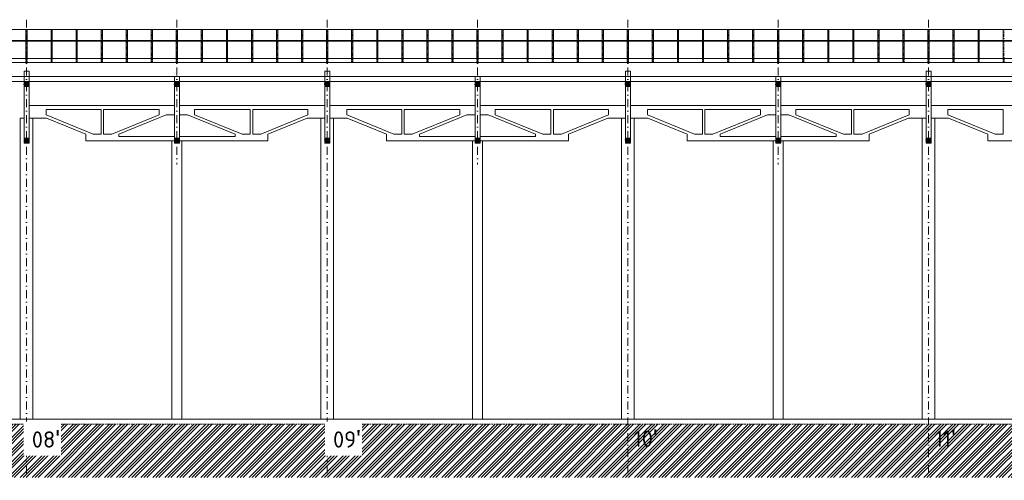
# Model space of a CAD drawing. Header units: millimetres. Extents: x -746391 to 410178, y -169697 to 100555.
# Tile 7 of 179: x -81323 to -42023, y -60278 to -41888. Entities that reach past the tile are written whole.
import ezdxf

# ---------------------------------------------------------------- set-up
doc = ezdxf.new("R2010")
doc.units = ezdxf.units.MM
for name, pattern in [('CENTERX2', [101.6, 63.5, -12.7, 12.7, -12.7]), ('DASHDOT', [25.4, 12.7, -6.35, 0, -6.35]), ('HIDDEN', [9.525, 6.35, -3.175]), ('ČÁRKOVANÁ', [19.05, 12.7, -6.35])]:
    doc.linetypes.add(name, pattern=pattern)
for name, color, linetype, lineweight in [('A99_N_kce-pohl', 9, 'Continuous', 9), ('A99_N_kce-rez-sil', 9, 'Continuous', 18), ('A99_N_sraf', 9, 'Continuous', 0), ('A99_N_txt-popis-200', 9, 'Continuous', 5), ('A99_S_kce-pohl', 9, 'Continuous', 5), ('A99_S_kce-rez-sil', 9, 'Continuous', 15), ('A99_S_osy', 9, 'CENTERX2', 5), ('A99_S_sloupy', 9, 'Continuous', 5), ('A99_S_sraf', 9, 'Continuous', 9)]:
    doc.layers.add(name, color=color, linetype=linetype, lineweight=lineweight)
doc.styles.add('ad_popis 100', font='isocpeur.ttf', dxfattribs={"height": 200})

msp = doc.modelspace()

# ---------------------------------------------------------------- hatches: boundary and pattern name
at = {"layer": 'A99_N_sraf', "lineweight": 0, "ltscale": 2, "transparency": 33554687}
h = msp.add_hatch(dxfattribs=at)
h.set_pattern_fill('ZELEZOBETON', color=256, scale=8)
h.set_pattern_definition([(45, (-86808.304, -13452.5), (-28.28427, 28.28427), []), (45, (-86796.99, -13452.5), (-28.28427, 28.28427), []), (45, (-86774.363, -13452.5), (-16.970563, 39.59798), [16, -8, 0, -8])])
h.paths.add_polyline_path([(-80948.3, -44557.5), (-80948.3, -44357.5), (-81148.3, -44357.5), (-81148.3, -44557.5)])
h = msp.add_hatch(dxfattribs=at)
h.set_pattern_fill('ZELEZOBETON', color=256, scale=8)
h.set_pattern_definition([(45, (-80808.304, -13452.5), (-28.28427, 28.28427), []), (45, (-80796.99, -13452.5), (-28.28427, 28.28427), []), (45, (-80774.363, -13452.5), (-16.970563, 39.59798), [16, -8, 0, -8])])
h.paths.add_polyline_path([(-74948.3, -44557.5), (-74948.3, -44357.5), (-75148.3, -44357.5), (-75148.3, -44557.5)])
h = msp.add_hatch(dxfattribs=at)
h.set_pattern_fill('ZELEZOBETON', color=256, scale=8)
h.set_pattern_definition([(45, (-74808.304, -13452.5), (-28.28427, 28.28427), []), (45, (-74796.99, -13452.5), (-28.28427, 28.28427), []), (45, (-74774.363, -13452.5), (-16.970563, 39.59798), [16, -8, 0, -8])])
h.paths.add_polyline_path([(-68948.3, -44557.5), (-68948.3, -44357.5), (-69148.3, -44357.5), (-69148.3, -44557.5)])
h = msp.add_hatch(dxfattribs=at)
h.set_pattern_fill('ZELEZOBETON', color=256, scale=8)
h.set_pattern_definition([(45, (-68808.304, -13452.5), (-28.28427, 28.28427), []), (45, (-68796.99, -13452.5), (-28.28427, 28.28427), []), (45, (-68774.363, -13452.5), (-16.970563, 39.59798), [16, -8, 0, -8])])
h.paths.add_polyline_path([(-62948.3, -44557.5), (-62948.3, -44357.5), (-63148.3, -44357.5), (-63148.3, -44557.5)])
h = msp.add_hatch(dxfattribs=at)
h.set_pattern_fill('ZELEZOBETON', color=256, scale=8)
h.set_pattern_definition([(45, (-62808.304, -13452.5), (-28.28427, 28.28427), []), (45, (-62796.99, -13452.5), (-28.28427, 28.28427), []), (45, (-62774.363, -13452.5), (-16.970563, 39.59798), [16, -8, 0, -8])])
h.paths.add_polyline_path([(-56948.3, -44557.5), (-56948.3, -44357.5), (-57148.3, -44357.5), (-57148.3, -44557.5)])
h = msp.add_hatch(dxfattribs=at)
h.set_pattern_fill('ZELEZOBETON', color=256, scale=8)
h.set_pattern_definition([(45, (-56808.304, -13452.5), (-28.28427, 28.28427), []), (45, (-56796.99, -13452.5), (-28.28427, 28.28427), []), (45, (-56774.363, -13452.5), (-16.970563, 39.59798), [16, -8, 0, -8])])
h.paths.add_polyline_path([(-50948.3, -44557.5), (-50948.3, -44357.5), (-51148.3, -44357.5), (-51148.3, -44557.5)])
h = msp.add_hatch(dxfattribs=at)
h.set_pattern_fill('ZELEZOBETON', color=256, scale=8)
h.set_pattern_definition([(45, (-50808.304, -13452.5), (-28.28427, 28.28427), []), (45, (-50796.99, -13452.5), (-28.28427, 28.28427), []), (45, (-50774.363, -13452.5), (-16.970563, 39.59798), [16, -8, 0, -8])])
h.paths.add_polyline_path([(-44948.3, -44557.5), (-44948.3, -44357.5), (-45148.3, -44357.5), (-45148.3, -44557.5)])
h = msp.add_hatch(dxfattribs=at)
h.set_pattern_fill('ZELEZOBETON', color=256, scale=8)
h.set_pattern_definition([(45, (-86808.304, -15652.5), (-28.28427, 28.28427), []), (45, (-86796.99, -15652.5), (-28.28427, 28.28427), []), (45, (-86774.363, -15652.5), (-16.970563, 39.59798), [16, -8, 0, -8])])
h.paths.add_polyline_path([(-80948.3, -46817.5), (-80948.3, -46619.8), (-81148.3, -46619.8), (-81148.3, -46817.5)])
h = msp.add_hatch(dxfattribs=at)
h.set_pattern_fill('ZELEZOBETON', color=256, scale=8)
h.set_pattern_definition([(45, (-80808.304, -15652.5), (-28.28427, 28.28427), []), (45, (-80796.99, -15652.5), (-28.28427, 28.28427), []), (45, (-80774.363, -15652.5), (-16.970563, 39.59798), [16, -8, 0, -8])])
h.paths.add_polyline_path([(-74948.3, -46817.5), (-74948.3, -46619.8), (-75148.3, -46619.8), (-75148.3, -46817.5)])
h = msp.add_hatch(dxfattribs=at)
h.set_pattern_fill('ZELEZOBETON', color=256, scale=8)
h.set_pattern_definition([(45, (-74808.304, -15652.5), (-28.28427, 28.28427), []), (45, (-74796.99, -15652.5), (-28.28427, 28.28427), []), (45, (-74774.363, -15652.5), (-16.970563, 39.59798), [16, -8, 0, -8])])
h.paths.add_polyline_path([(-68948.3, -46817.5), (-68948.3, -46619.8), (-69148.3, -46619.8), (-69148.3, -46817.5)])
h = msp.add_hatch(dxfattribs=at)
h.set_pattern_fill('ZELEZOBETON', color=256, scale=8)
h.set_pattern_definition([(45, (-68808.304, -15652.5), (-28.28427, 28.28427), []), (45, (-68796.99, -15652.5), (-28.28427, 28.28427), []), (45, (-68774.363, -15652.5), (-16.970563, 39.59798), [16, -8, 0, -8])])
h.paths.add_polyline_path([(-62948.3, -46817.5), (-62948.3, -46619.8), (-63148.3, -46619.8), (-63148.3, -46817.5)])
h = msp.add_hatch(dxfattribs=at)
h.set_pattern_fill('ZELEZOBETON', color=256, scale=8)
h.set_pattern_definition([(45, (-62808.304, -15652.5), (-28.28427, 28.28427), []), (45, (-62796.99, -15652.5), (-28.28427, 28.28427), []), (45, (-62774.363, -15652.5), (-16.970563, 39.59798), [16, -8, 0, -8])])
h.paths.add_polyline_path([(-56948.3, -46817.5), (-56948.3, -46619.8), (-57148.3, -46619.8), (-57148.3, -46817.5)])
h = msp.add_hatch(dxfattribs=at)
h.set_pattern_fill('ZELEZOBETON', color=256, scale=8)
h.set_pattern_definition([(45, (-56808.304, -15652.5), (-28.28427, 28.28427), []), (45, (-56796.99, -15652.5), (-28.28427, 28.28427), []), (45, (-56774.363, -15652.5), (-16.970563, 39.59798), [16, -8, 0, -8])])
h.paths.add_polyline_path([(-50948.3, -46817.5), (-50948.3, -46619.8), (-51148.3, -46619.8), (-51148.3, -46817.5)])
h = msp.add_hatch(dxfattribs=at)
h.set_pattern_fill('ZELEZOBETON', color=256, scale=8)
h.set_pattern_definition([(45, (-50808.304, -15652.5), (-28.28427, 28.28427), []), (45, (-50796.99, -15652.5), (-28.28427, 28.28427), []), (45, (-50774.363, -15652.5), (-16.970563, 39.59798), [16, -8, 0, -8])])
h.paths.add_polyline_path([(-44948.3, -46817.5), (-44948.3, -46619.8), (-45148.3, -46619.8), (-45148.3, -46817.5)])
at = {"layer": 'A99_S_sraf', "linetype": 'Continuous', "lineweight": 0}
h = msp.add_hatch(dxfattribs=at)
h.set_pattern_fill('ZEM_PUVODNI', color=256, scale=85, angle=180)
h.set_pattern_definition([(225, (-159598.3, -13202.5), (240.4163, -240.4163), []), (225, (-159718.5, -13202.5), (240.4163, -240.4163), []), (225, (-159838.72, -13202.5), (240.4163, -240.4163), [])])
h.paths.add_polyline_path([(-153848.3, -58037.6), (-160245.2, -58237.5), (-164562.1, -58237.5), (-164562.1, -60162.5), (-4485.8, -60162.5), (-4485.8, -58037.5)])

# ---------------------------------------------------------------- linework, layer by layer
at = {"layer": 'A99_N_kce-pohl', "color": 1, "linetype": 'Continuous'}
for p, q in [((-81073.3, -43412.5), (-81073.3, -42277.5)), ((-81023.3, -43412.5), (-81023.3, -42277.5)), ((-80073.3, -43412.5), (-80073.3, -42277.5)), ((-80023.3, -43412.5), (-80023.3, -42277.5)), ((-79073.3, -43412.5), (-79073.3, -42277.5)), ((-79023.3, -43412.5), (-79023.3, -42277.5)), ((-78073.3, -43412.5), (-78073.3, -42277.5)), ((-78023.3, -43412.5), (-78023.3, -42277.5)), ((-77073.3, -43412.5), (-77073.3, -42277.5)), ((-77023.3, -43412.5), (-77023.3, -42277.5)), ((-76073.3, -43412.5), (-76073.3, -42277.5)), ((-76023.3, -43412.5), (-76023.3, -42277.5)), ((-75073.3, -43412.5), (-75073.3, -42277.5)), ((-75023.3, -43412.5), (-75023.3, -42277.5)), ((-74073.3, -43412.5), (-74073.3, -42277.5)), ((-74023.3, -43412.5), (-74023.3, -42277.5)), ((-73073.3, -43412.5), (-73073.3, -42277.5)), ((-73023.3, -43412.5), (-73023.3, -42277.5)), ((-72073.3, -43412.5), (-72073.3, -42277.5)), ((-72023.3, -43412.5), (-72023.3, -42277.5)), ((-71073.3, -43412.5), (-71073.3, -42277.5)), ((-71023.3, -43412.5), (-71023.3, -42277.5)), ((-70073.3, -43412.5), (-70073.3, -42277.5)), ((-70023.3, -43412.5), (-70023.3, -42277.5)), ((-69073.3, -43412.5), (-69073.3, -42277.5)), ((-69023.3, -43412.5), (-69023.3, -42277.5)), ((-68073.3, -43412.5), (-68073.3, -42277.5)), ((-68023.3, -43412.5), (-68023.3, -42277.5)), ((-67073.3, -43412.5), (-67073.3, -42277.5)), ((-67023.3, -43412.5), (-67023.3, -42277.5)), ((-66073.3, -43412.5), (-66073.3, -42277.5)), ((-66023.3, -43412.5), (-66023.3, -42277.5)), ((-65073.3, -43412.5), (-65073.3, -42277.5)), ((-65023.3, -43412.5), (-65023.3, -42277.5)), ((-64073.3, -43412.5), (-64073.3, -42277.5)), ((-64023.3, -43412.5), (-64023.3, -42277.5)), ((-63073.3, -43412.5), (-63073.3, -42277.5)), ((-63023.3, -43412.5), (-63023.3, -42277.5)), ((-62073.3, -43412.5), (-62073.3, -42277.5)), ((-62023.3, -43412.5), (-62023.3, -42277.5)), ((-61073.3, -43412.5), (-61073.3, -42277.5)), ((-61023.3, -43412.5), (-61023.3, -42277.5)), ((-60073.3, -43412.5), (-60073.3, -42277.5)), ((-60023.3, -43412.5), (-60023.3, -42277.5)), ((-59073.3, -43412.5), (-59073.3, -42277.5)), ((-59023.3, -43412.5), (-59023.3, -42277.5)), ((-58073.3, -43412.5), (-58073.3, -42277.5)), ((-58023.3, -43412.5), (-58023.3, -42277.5)), ((-57073.3, -43412.5), (-57073.3, -42277.5)), ((-57023.3, -43412.5), (-57023.3, -42277.5)), ((-56073.3, -43412.5), (-56073.3, -42277.5)), ((-56023.3, -43412.5), (-56023.3, -42277.5)), ((-55073.3, -43412.5), (-55073.3, -42277.5)), ((-55023.3, -43412.5), (-55023.3, -42277.5)), ((-54073.3, -43412.5), (-54073.3, -42277.5)), ((-54023.3, -43412.5), (-54023.3, -42277.5)), ((-53073.3, -43412.5), (-53073.3, -42277.5)), ((-53023.3, -43412.5), (-53023.3, -42277.5)), ((-52073.3, -43412.5), (-52073.3, -42277.5)), ((-52023.3, -43412.5), (-52023.3, -42277.5)), ((-51073.3, -43412.5), (-51073.3, -42277.5)), ((-51023.3, -43412.5), (-51023.3, -42277.5)), ((-50073.3, -43412.5), (-50073.3, -42277.5)), ((-50023.3, -43412.5), (-50023.3, -42277.5)), ((-49073.3, -43412.5), (-49073.3, -42277.5)), ((-49023.3, -43412.5), (-49023.3, -42277.5)), ((-48073.3, -43412.5), (-48073.3, -42277.5)), ((-48023.3, -43412.5), (-48023.3, -42277.5)), ((-47073.3, -43412.5), (-47073.3, -42277.5)), ((-47023.3, -43412.5), (-47023.3, -42277.5)), ((-46073.3, -43412.5), (-46073.3, -42277.5)), ((-46023.3, -43412.5), (-46023.3, -42277.5)), ((-45073.3, -43412.5), (-45073.3, -42277.5)), ((-45023.3, -43412.5), (-45023.3, -42277.5)), ((-44073.3, -43412.5), (-44073.3, -42277.5)), ((-44023.3, -43412.5), (-44023.3, -42277.5)), ((-43073.3, -43412.5), (-43073.3, -42277.5)), ((-43023.3, -43412.5), (-43023.3, -42277.5)), ((-42073.3, -43412.5), (-42073.3, -42277.5))]:
    msp.add_line(p, q, dxfattribs=at)
at = {"layer": 'A99_N_kce-pohl', "color": 1, "linetype": 'DASHDOT', "lineweight": 5, "ltscale": 10}
for p, q in [((-81048.3, -43592.5), (-81048.3, -42277.5)), ((-80048.3, -43592.5), (-80048.3, -42277.5)), ((-79048.3, -43592.5), (-79048.3, -42277.5)), ((-78048.3, -43592.5), (-78048.3, -42277.5)), ((-77048.3, -43592.5), (-77048.3, -42277.5)), ((-76048.3, -43592.5), (-76048.3, -42277.5)), ((-75048.3, -43592.5), (-75048.3, -42277.5)), ((-74048.3, -43592.5), (-74048.3, -42277.5)), ((-73048.3, -43592.5), (-73048.3, -42277.5)), ((-72048.3, -43592.5), (-72048.3, -42277.5)), ((-71048.3, -43592.5), (-71048.3, -42277.5)), ((-70048.3, -43592.5), (-70048.3, -42277.5)), ((-69048.3, -43592.5), (-69048.3, -42277.5)), ((-68048.3, -43592.5), (-68048.3, -42277.5)), ((-67048.3, -43592.5), (-67048.3, -42277.5)), ((-66048.3, -43592.5), (-66048.3, -42277.5)), ((-65048.3, -43592.5), (-65048.3, -42277.5)), ((-64048.3, -43592.5), (-64048.3, -42277.5)), ((-63048.3, -43592.5), (-63048.3, -42277.5)), ((-62048.3, -43592.5), (-62048.3, -42277.5)), ((-61048.3, -43592.5), (-61048.3, -42277.5)), ((-60048.3, -43592.5), (-60048.3, -42277.5)), ((-59048.3, -43592.5), (-59048.3, -42277.5)), ((-58048.3, -43592.5), (-58048.3, -42277.5)), ((-57048.3, -43592.5), (-57048.3, -42277.5)), ((-56048.3, -43592.5), (-56048.3, -42277.5)), ((-55048.3, -43592.5), (-55048.3, -42277.5)), ((-54048.3, -43592.5), (-54048.3, -42277.5)), ((-53048.3, -43592.5), (-53048.3, -42277.5)), ((-52048.3, -43592.5), (-52048.3, -42277.5)), ((-51048.3, -43592.5), (-51048.3, -42277.5)), ((-50048.3, -43592.5), (-50048.3, -42277.5)), ((-49048.3, -43592.5), (-49048.3, -42277.5)), ((-48048.3, -43592.5), (-48048.3, -42277.5)), ((-47048.3, -43592.5), (-47048.3, -42277.5)), ((-46048.3, -43592.5), (-46048.3, -42277.5)), ((-45048.3, -43592.5), (-45048.3, -42277.5)), ((-44048.3, -43592.5), (-44048.3, -42277.5)), ((-43048.3, -43592.5), (-43048.3, -42277.5)), ((-42048.3, -43592.5), (-42048.3, -42277.5))]:
    msp.add_line(p, q, dxfattribs=at)
at = {"layer": 'A99_N_kce-pohl', "color": 1, "linetype": 'Continuous'}
for points in [[(-147668.3, -42277.5), (-14978.3, -42277.5)], [(-15048.3, -43432.5), (-147598.3, -43432.5)]]:
    msp.add_lwpolyline(points, dxfattribs=at)
at = {"layer": 'A99_N_kce-pohl', "color": 1, "linetype": 'Continuous', "lineweight": 9, "flags": 128}
for points in [[(-80073.3, -42742.5), (-80023.3, -42742.5), (-80023.3, -42760), (-80073.3, -42760)], [(-79073.3, -42742.5), (-79023.3, -42742.5), (-79023.3, -42760), (-79073.3, -42760)], [(-78073.3, -42742.5), (-78023.3, -42742.5), (-78023.3, -42760), (-78073.3, -42760)], [(-77073.3, -42742.5), (-77023.3, -42742.5), (-77023.3, -42760), (-77073.3, -42760)], [(-76073.3, -42742.5), (-76023.3, -42742.5), (-76023.3, -42760), (-76073.3, -42760)], [(-75073.3, -42742.5), (-75023.3, -42742.5), (-75023.3, -42760), (-75073.3, -42760)], [(-74073.3, -42742.5), (-74023.3, -42742.5), (-74023.3, -42760), (-74073.3, -42760)], [(-73073.3, -42742.5), (-73023.3, -42742.5), (-73023.3, -42760), (-73073.3, -42760)], [(-72073.3, -42742.5), (-72023.3, -42742.5), (-72023.3, -42760), (-72073.3, -42760)], [(-71073.3, -42742.5), (-71023.3, -42742.5), (-71023.3, -42760), (-71073.3, -42760)], [(-70073.3, -42742.5), (-70023.3, -42742.5), (-70023.3, -42760), (-70073.3, -42760)], [(-69073.3, -42742.5), (-69023.3, -42742.5), (-69023.3, -42760), (-69073.3, -42760)], [(-68073.3, -42742.5), (-68023.3, -42742.5), (-68023.3, -42760), (-68073.3, -42760)], [(-67073.3, -42742.5), (-67023.3, -42742.5), (-67023.3, -42760), (-67073.3, -42760)], [(-66073.3, -42742.5), (-66023.3, -42742.5), (-66023.3, -42760), (-66073.3, -42760)], [(-65073.3, -42742.5), (-65023.3, -42742.5), (-65023.3, -42760), (-65073.3, -42760)], [(-64073.3, -42742.5), (-64023.3, -42742.5), (-64023.3, -42760), (-64073.3, -42760)], [(-63073.3, -42742.5), (-63023.3, -42742.5), (-63023.3, -42760), (-63073.3, -42760)], [(-62073.3, -42742.5), (-62023.3, -42742.5), (-62023.3, -42760), (-62073.3, -42760)], [(-61073.3, -42742.5), (-61023.3, -42742.5), (-61023.3, -42760), (-61073.3, -42760)], [(-60073.3, -42742.5), (-60023.3, -42742.5), (-60023.3, -42760), (-60073.3, -42760)], [(-59073.3, -42742.5), (-59023.3, -42742.5), (-59023.3, -42760), (-59073.3, -42760)], [(-58073.3, -42742.5), (-58023.3, -42742.5), (-58023.3, -42760), (-58073.3, -42760)], [(-57073.3, -42742.5), (-57023.3, -42742.5), (-57023.3, -42760), (-57073.3, -42760)], [(-56073.3, -42742.5), (-56023.3, -42742.5), (-56023.3, -42760), (-56073.3, -42760)], [(-55073.3, -42742.5), (-55023.3, -42742.5), (-55023.3, -42760), (-55073.3, -42760)], [(-54073.3, -42742.5), (-54023.3, -42742.5), (-54023.3, -42760), (-54073.3, -42760)], [(-53073.3, -42742.5), (-53023.3, -42742.5), (-53023.3, -42760), (-53073.3, -42760)], [(-52073.3, -42742.5), (-52023.3, -42742.5), (-52023.3, -42760), (-52073.3, -42760)], [(-51073.3, -42742.5), (-51023.3, -42742.5), (-51023.3, -42760), (-51073.3, -42760)], [(-50073.3, -42742.5), (-50023.3, -42742.5), (-50023.3, -42760), (-50073.3, -42760)], [(-49073.3, -42742.5), (-49023.3, -42742.5), (-49023.3, -42760), (-49073.3, -42760)], [(-48073.3, -42742.5), (-48023.3, -42742.5), (-48023.3, -42760), (-48073.3, -42760)], [(-47073.3, -42742.5), (-47023.3, -42742.5), (-47023.3, -42760), (-47073.3, -42760)], [(-46073.3, -42742.5), (-46023.3, -42742.5), (-46023.3, -42760), (-46073.3, -42760)], [(-45073.3, -42742.5), (-45023.3, -42742.5), (-45023.3, -42760), (-45073.3, -42760)], [(-44073.3, -42742.5), (-44023.3, -42742.5), (-44023.3, -42760), (-44073.3, -42760)], [(-43073.3, -42742.5), (-43023.3, -42742.5), (-43023.3, -42760), (-43073.3, -42760)], [(-42073.3, -42742.5), (-42023.3, -42742.5), (-42023.3, -42760), (-42073.3, -42760)]]:
    msp.add_lwpolyline(points, close=True, dxfattribs=at)
at = {"layer": 'A99_N_kce-pohl', "color": 1, "linetype": 'ČÁRKOVANÁ', "ltscale": 3}
for points in [[(-81073.3, -43412.5), (-81073.3, -43592.5)], [(-81023.3, -43412.5), (-81023.3, -43592.5)], [(-80073.3, -43412.5), (-80073.3, -43592.5)], [(-80023.3, -43412.5), (-80023.3, -43592.5)], [(-79073.3, -43412.5), (-79073.3, -43592.5)], [(-79023.3, -43412.5), (-79023.3, -43592.5)], [(-78073.3, -43412.5), (-78073.3, -43592.5)], [(-78023.3, -43412.5), (-78023.3, -43592.5)], [(-77073.3, -43412.5), (-77073.3, -43592.5)], [(-77023.3, -43412.5), (-77023.3, -43592.5)], [(-76073.3, -43412.5), (-76073.3, -43592.5)], [(-76023.3, -43412.5), (-76023.3, -43592.5)], [(-75073.3, -43412.5), (-75073.3, -43592.5)], [(-75023.3, -43412.5), (-75023.3, -43592.5)], [(-74073.3, -43412.5), (-74073.3, -43592.5)], [(-74023.3, -43412.5), (-74023.3, -43592.5)], [(-73073.3, -43412.5), (-73073.3, -43592.5)], [(-73023.3, -43412.5), (-73023.3, -43592.5)], [(-72073.3, -43412.5), (-72073.3, -43592.5)], [(-72023.3, -43412.5), (-72023.3, -43592.5)], [(-71073.3, -43412.5), (-71073.3, -43592.5)], [(-71023.3, -43412.5), (-71023.3, -43592.5)], [(-70073.3, -43412.5), (-70073.3, -43592.5)], [(-70023.3, -43412.5), (-70023.3, -43592.5)], [(-69073.3, -43412.5), (-69073.3, -43592.5)], [(-69023.3, -43412.5), (-69023.3, -43592.5)], [(-68073.3, -43412.5), (-68073.3, -43592.5)], [(-68023.3, -43412.5), (-68023.3, -43592.5)], [(-67073.3, -43412.5), (-67073.3, -43592.5)], [(-67023.3, -43412.5), (-67023.3, -43592.5)], [(-66073.3, -43412.5), (-66073.3, -43592.5)], [(-66023.3, -43412.5), (-66023.3, -43592.5)], [(-65073.3, -43412.5), (-65073.3, -43592.5)], [(-65023.3, -43412.5), (-65023.3, -43592.5)], [(-64073.3, -43412.5), (-64073.3, -43592.5)], [(-64023.3, -43412.5), (-64023.3, -43592.5)], [(-63073.3, -43412.5), (-63073.3, -43592.5)], [(-63023.3, -43412.5), (-63023.3, -43592.5)], [(-62073.3, -43412.5), (-62073.3, -43592.5)], [(-62023.3, -43412.5), (-62023.3, -43592.5)], [(-61073.3, -43412.5), (-61073.3, -43592.5)], [(-61023.3, -43412.5), (-61023.3, -43592.5)], [(-60073.3, -43412.5), (-60073.3, -43592.5)], [(-60023.3, -43412.5), (-60023.3, -43592.5)], [(-59073.3, -43412.5), (-59073.3, -43592.5)], [(-59023.3, -43412.5), (-59023.3, -43592.5)], [(-58073.3, -43412.5), (-58073.3, -43592.5)], [(-58023.3, -43412.5), (-58023.3, -43592.5)], [(-57073.3, -43412.5), (-57073.3, -43592.5)], [(-57023.3, -43412.5), (-57023.3, -43592.5)], [(-56073.3, -43412.5), (-56073.3, -43592.5)], [(-56023.3, -43412.5), (-56023.3, -43592.5)], [(-55073.3, -43412.5), (-55073.3, -43592.5)], [(-55023.3, -43412.5), (-55023.3, -43592.5)], [(-54073.3, -43412.5), (-54073.3, -43592.5)], [(-54023.3, -43412.5), (-54023.3, -43592.5)], [(-53073.3, -43412.5), (-53073.3, -43592.5)], [(-53023.3, -43412.5), (-53023.3, -43592.5)], [(-52073.3, -43412.5), (-52073.3, -43592.5)], [(-52023.3, -43412.5), (-52023.3, -43592.5)], [(-51073.3, -43412.5), (-51073.3, -43592.5)], [(-51023.3, -43412.5), (-51023.3, -43592.5)], [(-50073.3, -43412.5), (-50073.3, -43592.5)], [(-50023.3, -43412.5), (-50023.3, -43592.5)], [(-49073.3, -43412.5), (-49073.3, -43592.5)], [(-49023.3, -43412.5), (-49023.3, -43592.5)], [(-48073.3, -43412.5), (-48073.3, -43592.5)], [(-48023.3, -43412.5), (-48023.3, -43592.5)], [(-47073.3, -43412.5), (-47073.3, -43592.5)], [(-47023.3, -43412.5), (-47023.3, -43592.5)], [(-46073.3, -43412.5), (-46073.3, -43592.5)], [(-46023.3, -43412.5), (-46023.3, -43592.5)], [(-45073.3, -43412.5), (-45073.3, -43592.5)], [(-45023.3, -43412.5), (-45023.3, -43592.5)], [(-44073.3, -43412.5), (-44073.3, -43592.5)], [(-44023.3, -43412.5), (-44023.3, -43592.5)], [(-43073.3, -43412.5), (-43073.3, -43592.5)], [(-43023.3, -43412.5), (-43023.3, -43592.5)], [(-42073.3, -43412.5), (-42073.3, -43592.5)], [(-42023.3, -43412.5), (-42023.3, -43592.5)]]:
    msp.add_lwpolyline(points, dxfattribs=at)
at = {"layer": 'A99_N_kce-rez-sil', "color": 1, "linetype": 'Continuous', "flags": 128}
for points in [[(-14978.3, -42712.5), (-147668.3, -42712.5)], [(-15048.3, -42742.5), (-147633.3, -42742.5)]]:
    msp.add_lwpolyline(points, dxfattribs=at)
at = {"layer": 'A99_S_kce-pohl', "linetype": 'Continuous'}
for p, q in [((-81148.3, -46717.5), (-81148.3, -43937.5)), ((-80948.3, -43937.5), (-81148.3, -43937.5)), ((-81148.3, -46717.5), (-81148.3, -43937.5)), ((-80948.3, -43937.5), (-81148.3, -43937.5)), ((-80948.3, -46717.5), (-80948.3, -43937.5)), ((-80948.3, -46717.5), (-80948.3, -43937.5)), ((-69148.3, -46717.5), (-69148.3, -43937.5)), ((-68948.3, -43937.5), (-69148.3, -43937.5)), ((-69148.3, -46717.5), (-69148.3, -43937.5)), ((-68948.3, -43937.5), (-69148.3, -43937.5)), ((-68948.3, -46717.5), (-68948.3, -43937.5)), ((-68948.3, -46717.5), (-68948.3, -43937.5)), ((-57148.3, -46717.5), (-57148.3, -43937.5)), ((-56948.3, -43937.5), (-57148.3, -43937.5)), ((-57148.3, -46717.5), (-57148.3, -43937.5)), ((-56948.3, -43937.5), (-57148.3, -43937.5)), ((-56948.3, -46717.5), (-56948.3, -43937.5)), ((-56948.3, -46717.5), (-56948.3, -43937.5)), ((-45148.3, -46717.5), (-45148.3, -43937.5)), ((-44948.3, -43937.5), (-45148.3, -43937.5)), ((-45148.3, -46717.5), (-45148.3, -43937.5)), ((-44948.3, -43937.5), (-45148.3, -43937.5)), ((-44948.3, -46717.5), (-44948.3, -43937.5)), ((-44948.3, -46717.5), (-44948.3, -43937.5)), ((-81698.3, -44353), (-80948.3, -44353)), ((-81148.3, -44353), (-81498.3, -44353)), ((-80948.3, -44353), (-75148.3, -44353)), ((-75148.3, -46717.5), (-75148.3, -44157.5)), ((-74948.3, -46717.5), (-74948.3, -44157.5)), ((-69148.3, -44353), (-74948.3, -44353)), ((-63148.3, -44353), (-68948.3, -44353)), ((-63148.3, -46717.5), (-63148.3, -44157.5)), ((-62948.3, -44157.5), (-63148.3, -44157.5)), ((-62948.3, -46717.5), (-62948.3, -44157.5)), ((-57148.3, -44353), (-62948.3, -44353)), ((-51148.3, -44353), (-56948.3, -44353)), ((-51148.3, -46717.5), (-51148.3, -44157.5)), ((-50948.3, -44157.5), (-51148.3, -44157.5)), ((-50948.3, -46717.5), (-50948.3, -44157.5)), ((-45148.3, -44353), (-50948.3, -44353)), ((-39148.3, -44353), (-44948.3, -44353)), ((-75148.3, -45307.5), (-80948.3, -45307.5)), ((-78073.3, -45468.4), (-80271.5, -45468.4)), ((-80271.5, -45691.4), (-80271.5, -45468.4)), ((-78073.3, -46455.6), (-78073.3, -45468.4)), ((-75755.6, -45468.4), (-77973.3, -45468.4)), ((-77973.3, -46455.6), (-77973.3, -45468.4)), ((-75755.6, -45683.4), (-75755.6, -45468.4)), ((-69148.3, -45307.5), (-74948.3, -45307.5)), ((-72123.3, -45468.4), (-74341, -45468.4)), ((-74341, -45683.4), (-74341, -45468.4)), ((-72123.3, -46455.6), (-72123.3, -45468.4)), ((-69825.1, -45468.4), (-72023.3, -45468.4)), ((-72023.3, -46455.6), (-72023.3, -45468.4)), ((-69825.1, -45691.4), (-69825.1, -45468.4)), ((-63148.3, -45307.5), (-68948.3, -45307.5)), ((-66073.3, -45468.4), (-68271.5, -45468.4)), ((-68271.5, -45691.4), (-68271.5, -45468.4)), ((-66073.3, -46455.6), (-66073.3, -45468.4)), ((-63755.6, -45468.4), (-65973.3, -45468.4)), ((-65973.3, -46455.6), (-65973.3, -45468.4)), ((-63755.6, -45683.4), (-63755.6, -45468.4)), ((-57148.3, -45307.5), (-62948.3, -45307.5)), ((-60123.3, -45468.4), (-62341, -45468.4)), ((-62341, -45683.4), (-62341, -45468.4)), ((-60123.3, -46455.6), (-60123.3, -45468.4)), ((-57825.1, -45468.4), (-60023.3, -45468.4)), ((-60023.3, -46455.6), (-60023.3, -45468.4)), ((-57825.1, -45691.4), (-57825.1, -45468.4)), ((-51148.3, -45307.5), (-56948.3, -45307.5)), ((-54073.3, -45468.4), (-56271.5, -45468.4)), ((-56271.5, -45691.4), (-56271.5, -45468.4)), ((-54073.3, -46455.6), (-54073.3, -45468.4)), ((-51755.6, -45468.4), (-53973.3, -45468.4)), ((-53973.3, -46455.6), (-53973.3, -45468.4)), ((-51755.6, -45683.4), (-51755.6, -45468.4)), ((-45148.3, -45307.5), (-50948.3, -45307.5)), ((-48123.3, -45468.4), (-50341, -45468.4)), ((-50341, -45683.4), (-50341, -45468.4)), ((-48123.3, -46455.6), (-48123.3, -45468.4)), ((-45825.1, -45468.4), (-48023.3, -45468.4)), ((-48023.3, -46455.6), (-48023.3, -45468.4)), ((-45825.1, -45691.4), (-45825.1, -45468.4)), ((-39148.3, -45307.5), (-44948.3, -45307.5)), ((-42073.3, -45468.4), (-44271.5, -45468.4)), ((-44271.5, -45691.4), (-44271.5, -45468.4)), ((-42073.3, -46455.6), (-42073.3, -45468.4)), ((-81148.3, -45814.4), (-81298.3, -45814.4)), ((-80948.3, -45814.4), (-80253.5, -45814.4)), ((-78394.8, -46455.6), (-80271.5, -45691.4)), ((-78678.8, -46455.6), (-80253.5, -45814.4)), ((-77651.8, -46455.6), (-75755.6, -45683.4)), ((-77367.8, -46455.6), (-75471.6, -45683.4)), ((-75471.6, -45683.4), (-75148.3, -45683.4)), ((-74625, -45683.4), (-74948.3, -45683.4)), ((-72728.8, -46455.6), (-74625, -45683.4)), ((-72444.8, -46455.6), (-74341, -45683.4)), ((-71701.8, -46455.6), (-69825.1, -45691.4)), ((-71417.8, -46455.6), (-69843.1, -45814.4)), ((-69148.3, -45814.4), (-69843.1, -45814.4)), ((-68948.3, -45814.4), (-68253.5, -45814.4)), ((-66394.8, -46455.6), (-68271.5, -45691.4)), ((-66678.8, -46455.6), (-68253.5, -45814.4)), ((-65651.8, -46455.6), (-63755.6, -45683.4)), ((-65367.8, -46455.6), (-63471.6, -45683.4)), ((-63471.6, -45683.4), (-63148.3, -45683.4)), ((-62625, -45683.4), (-62948.3, -45683.4)), ((-60728.8, -46455.6), (-62625, -45683.4)), ((-60444.8, -46455.6), (-62341, -45683.4)), ((-59701.8, -46455.6), (-57825.1, -45691.4)), ((-59417.8, -46455.6), (-57843.1, -45814.4)), ((-57148.3, -45814.4), (-57843.1, -45814.4)), ((-57298.3, -57837.5), (-57298.3, -45814.4)), ((-56948.3, -45814.4), (-56253.5, -45814.4)), ((-56798.3, -57837.5), (-56798.3, -45814.4)), ((-54394.8, -46455.6), (-56271.5, -45691.4)), ((-54678.8, -46455.6), (-56253.5, -45814.4)), ((-53651.8, -46455.6), (-51755.6, -45683.4)), ((-53367.8, -46455.6), (-51471.6, -45683.4)), ((-51471.6, -45683.4), (-51148.3, -45683.4)), ((-50625, -45683.4), (-50948.3, -45683.4)), ((-48728.8, -46455.6), (-50625, -45683.4)), ((-48444.8, -46455.6), (-50341, -45683.4)), ((-47701.8, -46455.6), (-45825.1, -45691.4)), ((-47417.8, -46455.6), (-45843.1, -45814.4)), ((-45148.3, -45814.4), (-45843.1, -45814.4)), ((-45298.3, -57837.5), (-45298.3, -45814.4)), ((-44948.3, -45814.4), (-44253.5, -45814.4)), ((-44798.3, -57837.5), (-44798.3, -45814.4)), ((-42394.8, -46455.6), (-44271.5, -45691.4)), ((-42678.8, -46455.6), (-44253.5, -45814.4)), ((-78678.8, -46717.5), (-78678.8, -46455.6)), ((-71417.8, -46717.5), (-78678.8, -46717.5)), ((-78394.8, -46455.6), (-78073.3, -46455.6)), ((-77973.3, -46455.6), (-77651.8, -46455.6)), ((-77367.8, -46455.6), (-77367.8, -46556.6)), ((-75148.3, -46556.6), (-77367.8, -46556.6)), ((-75248.3, -57837.5), (-75248.3, -46717.5)), ((-75148.3, -46717.5), (-74948.3, -46717.5)), ((-72728.8, -46556.6), (-74948.3, -46556.6)), ((-74848.3, -57837.5), (-74848.3, -46717.5)), ((-72728.8, -46455.6), (-72728.8, -46556.6)), ((-72123.3, -46455.6), (-72444.8, -46455.6)), ((-71701.8, -46455.6), (-72023.3, -46455.6)), ((-71417.8, -46717.5), (-71417.8, -46455.6)), ((-66678.8, -46717.5), (-66678.8, -46455.6)), ((-59417.8, -46717.5), (-66678.8, -46717.5)), ((-66394.8, -46455.6), (-66073.3, -46455.6)), ((-65973.3, -46455.6), (-65651.8, -46455.6)), ((-65367.8, -46455.6), (-65367.8, -46556.6)), ((-63148.3, -46556.6), (-65367.8, -46556.6)), ((-63248.3, -57837.5), (-63248.3, -46717.5)), ((-63148.3, -46717.5), (-62948.3, -46717.5)), ((-60728.8, -46556.6), (-62948.3, -46556.6)), ((-62848.3, -57837.5), (-62848.3, -46717.5)), ((-60728.8, -46455.6), (-60728.8, -46556.6)), ((-60123.3, -46455.6), (-60444.8, -46455.6)), ((-59701.8, -46455.6), (-60023.3, -46455.6)), ((-59417.8, -46717.5), (-59417.8, -46455.6)), ((-54678.8, -46717.5), (-54678.8, -46455.6)), ((-47417.8, -46717.5), (-54678.8, -46717.5)), ((-54394.8, -46455.6), (-54073.3, -46455.6)), ((-53973.3, -46455.6), (-53651.8, -46455.6)), ((-53367.8, -46455.6), (-53367.8, -46556.6)), ((-51148.3, -46556.6), (-53367.8, -46556.6)), ((-51248.3, -57837.5), (-51248.3, -46717.5)), ((-51148.3, -46717.5), (-50948.3, -46717.5)), ((-48728.8, -46556.6), (-50948.3, -46556.6)), ((-50848.3, -57837.5), (-50848.3, -46717.5)), ((-48728.8, -46455.6), (-48728.8, -46556.6)), ((-48123.3, -46455.6), (-48444.8, -46455.6)), ((-47701.8, -46455.6), (-48023.3, -46455.6)), ((-47417.8, -46717.5), (-47417.8, -46455.6)), ((-42678.8, -46717.5), (-42678.8, -46455.6)), ((-35417.8, -46717.5), (-42678.8, -46717.5)), ((-42394.8, -46455.6), (-42073.3, -46455.6))]:
    msp.add_line(p, q, dxfattribs=at)
for points in [[(-15148.3, -43592.5), (-147498.3, -43592.5)], [(-147498.3, -44152.5), (-15148.3, -44152.5)]]:
    msp.add_lwpolyline(points, dxfattribs=at)
at = {"layer": 'A99_S_kce-rez-sil', "linetype": 'Continuous'}
msp.add_line((-154148.3, -57837.5), (-8798.3, -57837.5), dxfattribs=at)
at = {"layer": 'A99_S_kce-rez-sil', "color": 7, "linetype": 'HIDDEN', "lineweight": 5, "ltscale": 10}
msp.add_line((-153842.1, -58037.4), (-8498.3, -58037.5), dxfattribs=at)
at = {"layer": 'A99_S_kce-rez-sil', "linetype": 'Continuous', "flags": 128}
for points in [[(-81148.3, -44357.5), (-80948.3, -44357.5), (-80948.3, -44557.5), (-81148.3, -44557.5)], [(-75148.3, -44357.5), (-74948.3, -44357.5), (-74948.3, -44557.5), (-75148.3, -44557.5)], [(-69148.3, -44357.5), (-68948.3, -44357.5), (-68948.3, -44557.5), (-69148.3, -44557.5)], [(-63148.3, -44357.5), (-62948.3, -44357.5), (-62948.3, -44557.5), (-63148.3, -44557.5)], [(-57148.3, -44357.5), (-56948.3, -44357.5), (-56948.3, -44557.5), (-57148.3, -44557.5)], [(-51148.3, -44357.5), (-50948.3, -44357.5), (-50948.3, -44557.5), (-51148.3, -44557.5)], [(-45148.3, -44357.5), (-44948.3, -44357.5), (-44948.3, -44557.5), (-45148.3, -44557.5)], [(-81148.3, -46619.8), (-80948.3, -46619.8), (-80948.3, -46817.5), (-81148.3, -46817.5)], [(-75148.3, -46619.8), (-74948.3, -46619.8), (-74948.3, -46817.5), (-75148.3, -46817.5)], [(-69148.3, -46619.8), (-68948.3, -46619.8), (-68948.3, -46817.5), (-69148.3, -46817.5)], [(-63148.3, -46619.8), (-62948.3, -46619.8), (-62948.3, -46817.5), (-63148.3, -46817.5)], [(-57148.3, -46619.8), (-56948.3, -46619.8), (-56948.3, -46817.5), (-57148.3, -46817.5)], [(-51148.3, -46619.8), (-50948.3, -46619.8), (-50948.3, -46817.5), (-51148.3, -46817.5)], [(-45148.3, -46619.8), (-44948.3, -46619.8), (-44948.3, -46817.5), (-45148.3, -46817.5)]]:
    msp.add_lwpolyline(points, close=True, dxfattribs=at)
at = {"layer": 'A99_S_osy', "linetype": 'DASHDOT', "lineweight": 5, "ltscale": 25}
for p, q in [((-81048.3, -41887.5), (-81048.3, -60277.5)), ((-75048.3, -41887.5), (-75048.3, -47662.5)), ((-69048.3, -41887.5), (-69048.3, -60277.5)), ((-63048.3, -41887.5), (-63048.3, -47662.5)), ((-57048.3, -41887.5), (-57048.3, -60277.5)), ((-51048.3, -41887.5), (-51048.3, -47662.5)), ((-45048.3, -41887.5), (-45048.3, -60277.5))]:
    msp.add_line(p, q, dxfattribs=at)
at = {"layer": 'A99_S_sloupy'}
msp.add_line((-74948.3, -44157.5), (-75148.3, -44157.5), dxfattribs=at)

# ---------------------------------------------------------------- texts
at = {"layer": 'A99_N_txt-popis-200', "color": 1, "lineweight": 0, "char_height": 650, "attachment_point": 1, "style": 'ad_popis 100'}
for s, insert in [("10{\\fArial|b0|i0|c238|p34;\\H1.08333x;'}", (-56818.3, -58239)), ("11{\\fArial|b0|i0|c238|p34;\\H1.08333x;'}", (-44798.3, -58239))]:
    msp.add_mtext_dynamic_manual_height_columns(s, width=832.5, gutter_width=1000, heights=[0], dxfattribs=dict(at, insert=insert))

# ---------------------------------------------------------------- next in the draw order: texts
at = {"layer": 'A99_N_txt-popis-200', "color": 1, "lineweight": 0, "char_height": 650, "attachment_point": 1, "style": 'ad_popis 100', "bg_fill": 2}
for s, insert in [("08{\\fArial|b0|i0|c238|p34;\\H1.08333x;'}", (-80838.3, -58267.5)), ("09{\\fArial|b0|i0|c238|p34;\\H1.08333x;'}", (-68818.3, -58267.5))]:
    msp.add_mtext_dynamic_manual_height_columns(s, width=832.5, gutter_width=1000, heights=[0], dxfattribs=dict(at, insert=insert))

# ---------------------------------------------------------------- next in the draw order: linework, layer by layer
at = {"layer": 'A99_S_kce-pohl', "linetype": 'Continuous'}
for p, q in [((-81298.3, -57837.5), (-81298.3, -45814.4)), ((-80798.3, -57837.5), (-80798.3, -45814.4)), ((-69298.3, -57837.5), (-69298.3, -45814.4)), ((-68798.3, -57837.5), (-68798.3, -45814.4))]:
    msp.add_line(p, q, dxfattribs=at)

doc.saveas('drawing.dxf')
